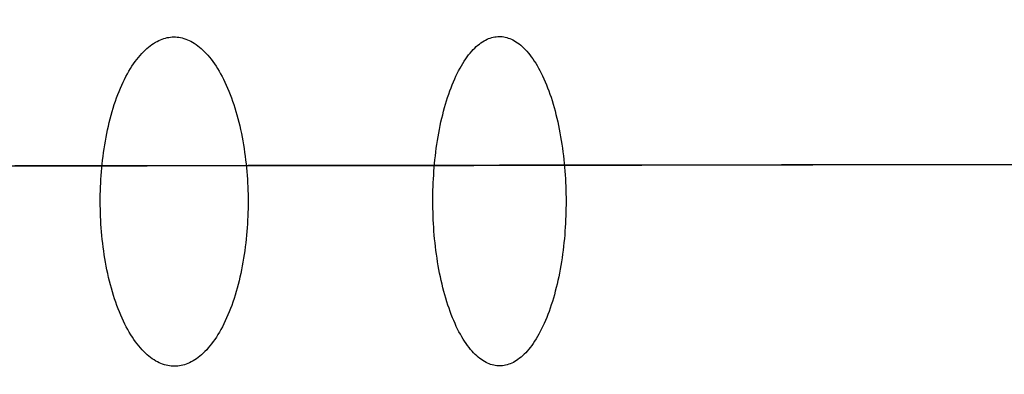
# Model space of a CAD drawing. Header units: millimetres. Extents: x -2852 to 102, y -106 to 97.
# Tile 142 of 256: x -2443 to -2401, y -12 to 3. Entities that reach past the tile are written whole.
import ezdxf

# ---------------------------------------------------------------- set-up
doc = ezdxf.new("R2010")
doc.units = ezdxf.units.MM
doc.header["$MEASUREMENT"] = 0
doc.layers.add('Predefinito', color=5, linetype='Continuous')

msp = doc.modelspace()

# ---------------------------------------------------------------- linework, layer by layer
at = {"layer": 'Predefinito', "extrusion": (-0.001367, 0.999999, 0)}
for points in [[(1899.675, 1028.426), (1950.258, 936.031), (1967.4, 906.576), (1985.127, 877.47), (2004.656, 847.084), (2025.496, 816.669), (2036.395, 801.605), (2047.581, 786.753), (2059.049, 772.174), (2070.848, 757.863), (2082.852, 744.027), (2095.232, 730.528), (2107.74, 717.692), (2114.15, 711.428), (2120.669, 705.279), (2127.105, 699.424), (2133.652, 693.694), (2140.312, 688.097), (2147.091, 682.643), (2153.75, 677.524), (2160.526, 672.56), (2167.421, 667.763), (2174.437, 663.147), (2181.313, 658.884), (2188.305, 654.816), (2195.415, 650.956), (2202.643, 647.32), (2209.738, 644.036), (2216.937, 640.993), (2220.576, 639.566), (2224.24, 638.206), (2227.928, 636.914), (2231.641, 635.692), (2235.831, 634.409), (2240.048, 633.217), (2244.289, 632.118), (2248.553, 631.112), (2252.587, 630.248), (2256.638, 629.466), (2260.704, 628.764), (2264.783, 628.142), (2268.847, 627.604), (2272.92, 627.144), (2277, 626.761), (2281.087, 626.455), (2285.18, 626.225), (2289.276, 626.069), (2293.374, 625.988), (2297.474, 625.98), (2305.647, 626.178), (2313.808, 626.656), (2321.95, 627.406), (2330.063, 628.419), (2338.132, 629.686), (2346.159, 631.199), (2354.138, 632.953), (2362.062, 634.938), (2369.891, 637.139), (2377.656, 639.556), (2385.353, 642.184), (2392.976, 645.017), (2400.435, 648.013), (2407.813, 651.2), (2415.108, 654.575), (2422.316, 658.133), (2429.278, 661.787), (2436.148, 665.612), (2442.922, 669.605), (2449.594, 673.764), (2455.744, 677.809), (2461.797, 681.998), (2467.747, 686.333), (2473.588, 690.813), (2480.985, 696.836), (2488.178, 703.101), (2491.988, 706.596), (2495.734, 710.158), (2499.416, 713.788), (2503.033, 717.481), (2509.946, 724.917), (2516.606, 732.58), (2522.96, 740.381), (2529.076, 748.372), (2534.957, 756.525), (2540.622, 764.832), (2546.118, 773.325), (2551.424, 781.935), (2556.66, 790.821), (2561.74, 799.799), (2571.51, 817.968), (2626.828, 928.194), (2638.541, 949.732), (2651.216, 971.672), (2674.704, 1009.524), (2677.832, 1014.879), (2679.262, 1017.451), (2680.646, 1020.045), (2681.888, 1022.497), (2683.068, 1024.979), (2684.056, 1027.223), (2684.522, 1028.357), (2684.967, 1029.499)], [(1899.675, 1028.426), (1950.258, 936.031), (1967.4, 906.576), (1985.127, 877.47), (2004.656, 847.084), (2025.496, 816.669), (2036.395, 801.605), (2047.581, 786.753), (2059.049, 772.174), (2070.848, 757.863), (2082.852, 744.027), (2095.232, 730.528), (2107.74, 717.692), (2114.15, 711.428), (2120.669, 705.279), (2127.105, 699.424), (2133.652, 693.694), (2140.312, 688.097), (2147.091, 682.643), (2153.75, 677.524), (2160.526, 672.56), (2167.421, 667.763), (2174.437, 663.147), (2181.313, 658.884), (2188.305, 654.816), (2195.415, 650.956), (2202.643, 647.32), (2209.738, 644.036), (2216.937, 640.993), (2220.576, 639.566), (2224.24, 638.206), (2227.928, 636.914), (2231.641, 635.692), (2235.831, 634.409), (2240.048, 633.217), (2244.289, 632.118), (2248.553, 631.112), (2252.587, 630.248), (2256.638, 629.466), (2260.704, 628.764), (2264.783, 628.142), (2268.847, 627.604), (2272.92, 627.144), (2277, 626.761), (2281.087, 626.455), (2285.18, 626.225), (2289.276, 626.069), (2293.374, 625.988), (2297.474, 625.98), (2305.647, 626.178), (2313.808, 626.656), (2321.95, 627.406), (2330.063, 628.419), (2338.132, 629.686), (2346.159, 631.199), (2354.138, 632.953), (2362.062, 634.938), (2369.891, 637.139), (2377.656, 639.556), (2385.353, 642.184), (2392.976, 645.017), (2400.435, 648.013), (2407.813, 651.2), (2415.108, 654.575), (2422.316, 658.133), (2429.278, 661.787), (2436.148, 665.612), (2442.922, 669.605), (2449.594, 673.764), (2455.744, 677.809), (2461.797, 681.998), (2467.747, 686.333), (2473.588, 690.813), (2480.985, 696.836), (2488.178, 703.101), (2491.988, 706.596), (2495.734, 710.158), (2499.416, 713.788), (2503.033, 717.481), (2509.946, 724.917), (2516.606, 732.58), (2522.96, 740.381), (2529.076, 748.372), (2534.957, 756.525), (2540.622, 764.832), (2546.118, 773.325), (2551.424, 781.935), (2556.66, 790.821), (2561.74, 799.799), (2571.51, 817.968), (2626.828, 928.194), (2638.541, 949.732), (2651.216, 971.672), (2674.704, 1009.524), (2677.832, 1014.879), (2679.262, 1017.451), (2680.646, 1020.045), (2681.888, 1022.497), (2683.068, 1024.979), (2684.056, 1027.223), (2684.522, 1028.357), (2684.967, 1029.499)], [(1893.351, 1025.423), (1943.996, 932.904), (1961.196, 903.334), (1978.994, 874.095), (1998.617, 843.546), (2019.574, 812.937), (2030.542, 797.765), (2041.807, 782.796), (2053.363, 768.091), (2065.262, 753.644), (2077.379, 739.663), (2089.888, 726.008), (2102.541, 713.005), (2109.032, 706.653), (2115.637, 700.412), (2122.165, 694.465), (2128.81, 688.638), (2135.576, 682.942), (2142.469, 677.386), (2149.248, 672.164), (2156.152, 667.094), (2163.186, 662.189), (2170.353, 657.462), (2177.385, 653.09), (2184.546, 648.911), (2191.838, 644.939), (2199.261, 641.191), (2206.559, 637.799), (2213.976, 634.65), (2217.729, 633.171), (2221.511, 631.76), (2225.321, 630.418), (2229.159, 629.147), (2233.493, 627.811), (2237.855, 626.569), (2242.242, 625.424), (2246.651, 624.375), (2250.821, 623.475), (2255.007, 622.658), (2259.209, 621.925), (2263.423, 621.276), (2267.619, 620.713), (2271.823, 620.23), (2276.035, 619.828), (2280.251, 619.505), (2284.472, 619.261), (2288.695, 619.094), (2292.918, 619.003), (2297.141, 618.988), (2305.557, 619.179), (2313.955, 619.658), (2322.326, 620.416), (2330.662, 621.445), (2338.948, 622.733), (2347.185, 624.275), (2355.367, 626.062), (2363.489, 628.086), (2371.51, 630.329), (2379.462, 632.793), (2387.341, 635.472), (2395.142, 638.361), (2402.771, 641.415), (2410.318, 644.664), (2417.778, 648.104), (2425.148, 651.731), (2432.267, 655.457), (2439.292, 659.357), (2446.219, 663.43), (2453.044, 667.673), (2459.337, 671.801), (2465.533, 676.078), (2471.626, 680.506), (2477.611, 685.085), (2485.196, 691.244), (2492.573, 697.653), (2496.48, 701.227), (2500.322, 704.871), (2504.098, 708.583), (2507.806, 712.361), (2514.89, 719.962), (2521.71, 727.789), (2528.21, 735.751), (2534.46, 743.898), (2540.461, 752.2), (2546.234, 760.647), (2551.824, 769.271), (2557.214, 778.001), (2562.522, 786.996), (2567.664, 796.07), (2577.527, 814.391), (2632.823, 924.581), (2644.452, 945.982), (2657.018, 967.756), (2680.503, 1005.603), (2683.726, 1011.103), (2686.673, 1016.486), (2687.995, 1019.076), (2689.269, 1021.731), (2690.354, 1024.169), (2690.875, 1025.417), (2691.378, 1026.687)], [(1893.351, 1025.423), (1943.996, 932.904), (1961.196, 903.334), (1978.994, 874.095), (1998.617, 843.546), (2019.574, 812.937), (2030.542, 797.765), (2041.807, 782.796), (2053.363, 768.091), (2065.262, 753.644), (2077.379, 739.663), (2089.888, 726.008), (2102.541, 713.005), (2109.032, 706.653), (2115.637, 700.412), (2122.165, 694.465), (2128.81, 688.638), (2135.576, 682.942), (2142.469, 677.386), (2149.248, 672.164), (2156.152, 667.094), (2163.186, 662.189), (2170.353, 657.462), (2177.385, 653.09), (2184.546, 648.911), (2191.838, 644.939), (2199.261, 641.191), (2206.559, 637.799), (2213.976, 634.65), (2217.729, 633.171), (2221.511, 631.76), (2225.321, 630.418), (2229.159, 629.147), (2233.493, 627.811), (2237.855, 626.569), (2242.242, 625.424), (2246.651, 624.375), (2250.821, 623.475), (2255.007, 622.658), (2259.209, 621.925), (2263.423, 621.276), (2267.619, 620.713), (2271.823, 620.23), (2276.035, 619.828), (2280.251, 619.505), (2284.472, 619.261), (2288.695, 619.094), (2292.918, 619.003), (2297.141, 618.988), (2305.557, 619.179), (2313.955, 619.658), (2322.326, 620.416), (2330.662, 621.445), (2338.948, 622.733), (2347.185, 624.275), (2355.367, 626.062), (2363.489, 628.086), (2371.51, 630.329), (2379.462, 632.793), (2387.341, 635.472), (2395.142, 638.361), (2402.771, 641.415), (2410.318, 644.664), (2417.778, 648.104), (2425.148, 651.731), (2432.267, 655.457), (2439.292, 659.357), (2446.219, 663.43), (2453.044, 667.673), (2459.337, 671.801), (2465.533, 676.078), (2471.626, 680.506), (2477.611, 685.085), (2485.196, 691.244), (2492.573, 697.653), (2496.48, 701.227), (2500.322, 704.871), (2504.098, 708.583), (2507.806, 712.361), (2514.89, 719.962), (2521.71, 727.789), (2528.21, 735.751), (2534.46, 743.898), (2540.461, 752.2), (2546.234, 760.647), (2551.824, 769.271), (2557.214, 778.001), (2562.522, 786.996), (2567.664, 796.07), (2577.527, 814.391), (2632.823, 924.581), (2644.452, 945.982), (2657.018, 967.756), (2680.503, 1005.603), (2683.726, 1011.103), (2686.673, 1016.486), (2687.995, 1019.076), (2689.269, 1021.731), (2690.354, 1024.169), (2690.875, 1025.417), (2691.378, 1026.687)], [(2685.094, 1029.656), (2684.653, 1028.514), (2684.179, 1027.354), (2683.136, 1024.978), (2681.976, 1022.534), (2680.708, 1020.029), (2679.342, 1017.466), (2677.888, 1014.851), (2674.755, 1009.486), (2647.236, 964.812), (2634.885, 943.007), (2623.438, 921.608), (2573.472, 821.606), (2563.678, 803.183), (2553.533, 785.345), (2548.272, 776.653), (2542.857, 768.118), (2537.263, 759.741), (2531.47, 751.527), (2525.454, 743.478), (2519.193, 735.598), (2512.666, 727.889), (2505.848, 720.356), (2498.718, 713.001), (2495.03, 709.391), (2491.254, 705.827), (2487.39, 702.309), (2483.433, 698.838), (2479.382, 695.414), (2475.233, 692.037), (2469.344, 687.456), (2463.27, 682.973), (2457.021, 678.599), (2450.604, 674.339), (2444.025, 670.203), (2437.294, 666.199), (2430.418, 662.334), (2423.403, 658.618), (2416.259, 655.058), (2408.992, 651.662), (2401.61, 648.438), (2394.122, 645.395), (2386.533, 642.541), (2378.853, 639.883), (2371.089, 637.431), (2363.249, 635.192), (2355.339, 633.174), (2347.369, 631.385), (2339.345, 629.834), (2331.275, 628.529), (2323.167, 627.478), (2315.028, 626.688), (2306.867, 626.169), (2298.69, 625.929), (2294.598, 625.915), (2290.506, 625.974), (2286.413, 626.107), (2282.321, 626.315), (2278.232, 626.598), (2274.145, 626.958), (2270.062, 627.395), (2265.984, 627.912), (2261.911, 628.508), (2257.846, 629.185), (2253.788, 629.943), (2249.738, 630.785), (2245.698, 631.71), (2241.669, 632.721), (2237.651, 633.817), (2233.646, 635), (2229.972, 636.166), (2226.309, 637.405), (2222.658, 638.717), (2219.018, 640.1), (2215.391, 641.554), (2211.775, 643.077), (2204.58, 646.326), (2197.435, 649.84), (2190.34, 653.611), (2183.297, 657.63), (2176.306, 661.888), (2169.369, 666.379), (2162.486, 671.093), (2155.659, 676.022), (2148.889, 681.158), (2142.175, 686.492), (2135.521, 692.017), (2128.926, 697.724), (2122.392, 703.605), (2115.919, 709.651), (2109.508, 715.854), (2096.88, 728.7), (2084.513, 742.076), (2072.418, 755.915), (2060.6, 770.152), (2049.07, 784.721), (2037.834, 799.554), (2026.9, 814.587), (2005.974, 844.986), (1986.355, 875.387), (1968.108, 905.263), (1951.298, 934.083), (1899.711, 1028.227)], [(2685.094, 1029.656), (2684.653, 1028.514), (2684.179, 1027.354), (2683.136, 1024.978), (2681.976, 1022.534), (2680.708, 1020.029), (2679.342, 1017.466), (2677.888, 1014.851), (2674.755, 1009.486), (2647.236, 964.812), (2634.885, 943.007), (2623.438, 921.608), (2573.472, 821.606), (2563.678, 803.183), (2553.533, 785.345), (2548.272, 776.653), (2542.857, 768.118), (2537.263, 759.741), (2531.47, 751.527), (2525.454, 743.478), (2519.193, 735.598), (2512.666, 727.889), (2505.848, 720.356), (2498.718, 713.001), (2495.03, 709.391), (2491.254, 705.827), (2487.39, 702.309), (2483.433, 698.838), (2479.382, 695.414), (2475.233, 692.037), (2469.344, 687.456), (2463.27, 682.973), (2457.021, 678.599), (2450.604, 674.339), (2444.025, 670.203), (2437.294, 666.199), (2430.418, 662.334), (2423.403, 658.618), (2416.259, 655.058), (2408.992, 651.662), (2401.61, 648.438), (2394.122, 645.395), (2386.533, 642.541), (2378.853, 639.883), (2371.089, 637.431), (2363.249, 635.192), (2355.339, 633.174), (2347.369, 631.385), (2339.345, 629.834), (2331.275, 628.529), (2323.167, 627.478), (2315.028, 626.688), (2306.867, 626.169), (2298.69, 625.929), (2294.598, 625.915), (2290.506, 625.974), (2286.413, 626.107), (2282.321, 626.315), (2278.232, 626.598), (2274.145, 626.958), (2270.062, 627.395), (2265.984, 627.912), (2261.911, 628.508), (2257.846, 629.185), (2253.788, 629.943), (2249.738, 630.785), (2245.698, 631.71), (2241.669, 632.721), (2237.651, 633.817), (2233.646, 635), (2229.972, 636.166), (2226.309, 637.405), (2222.658, 638.717), (2219.018, 640.1), (2215.391, 641.554), (2211.775, 643.077), (2204.58, 646.326), (2197.435, 649.84), (2190.34, 653.611), (2183.297, 657.63), (2176.306, 661.888), (2169.369, 666.379), (2162.486, 671.093), (2155.659, 676.022), (2148.889, 681.158), (2142.175, 686.492), (2135.521, 692.017), (2128.926, 697.724), (2122.392, 703.605), (2115.919, 709.651), (2109.508, 715.854), (2096.88, 728.7), (2084.513, 742.076), (2072.418, 755.915), (2060.6, 770.152), (2049.07, 784.721), (2037.834, 799.554), (2026.9, 814.587), (2005.974, 844.986), (1986.355, 875.387), (1968.108, 905.263), (1951.298, 934.083), (1899.711, 1028.227)], [(1905.998, 1031.428), (1956.521, 939.158), (1973.605, 909.817), (1991.259, 880.845), (2010.696, 850.623), (2031.419, 820.401), (2042.247, 805.445), (2053.356, 790.71), (2064.735, 776.257), (2076.434, 762.081), (2088.326, 748.391), (2100.577, 735.049), (2112.94, 722.379), (2119.268, 716.204), (2125.7, 710.146), (2132.045, 704.384), (2138.494, 698.749), (2145.048, 693.251), (2151.712, 687.9), (2158.253, 682.884), (2164.9, 678.025), (2171.656, 673.337), (2178.522, 668.832), (2185.241, 664.679), (2192.064, 660.721), (2198.993, 656.973), (2206.025, 653.449), (2212.916, 650.273), (2219.899, 647.335), (2223.423, 645.961), (2226.969, 644.652), (2230.536, 643.41), (2234.124, 642.237), (2238.17, 641.007), (2242.241, 639.865), (2246.337, 638.812), (2250.455, 637.848), (2254.353, 637.022), (2258.268, 636.273), (2262.199, 635.602), (2266.144, 635.009), (2270.075, 634.496), (2274.016, 634.058), (2277.966, 633.694), (2281.924, 633.405), (2285.888, 633.189), (2289.857, 633.045), (2293.83, 632.973), (2297.806, 632.972), (2305.737, 633.178), (2313.662, 633.655), (2321.574, 634.396), (2329.464, 635.393), (2337.317, 636.638), (2345.134, 638.124), (2352.908, 639.844), (2360.634, 641.791), (2368.271, 643.949), (2375.85, 646.319), (2383.365, 648.896), (2390.811, 651.674), (2398.098, 654.612), (2405.308, 657.737), (2412.438, 661.046), (2419.484, 664.534), (2426.289, 668.117), (2433.005, 671.866), (2439.624, 675.779), (2446.144, 679.855), (2452.151, 683.816), (2458.061, 687.918), (2463.868, 692.16), (2469.565, 696.541), (2476.774, 702.428), (2483.783, 708.55), (2487.496, 711.964), (2491.146, 715.445), (2494.735, 718.992), (2498.261, 722.602), (2505.002, 729.873), (2511.502, 737.37), (2517.71, 745.011), (2523.692, 752.846), (2529.453, 760.85), (2535.011, 769.017), (2540.411, 777.379), (2545.634, 785.869), (2550.797, 794.646), (2555.815, 803.528), (2565.493, 821.545), (2620.832, 931.806), (2632.631, 953.483), (2645.413, 975.588), (2668.906, 1013.445), (2671.937, 1018.654), (2673.307, 1021.13), (2674.619, 1023.605), (2675.781, 1025.918), (2676.867, 1028.226), (2677.757, 1030.277), (2678.17, 1031.297), (2678.557, 1032.31)], [(1905.998, 1031.428), (1956.521, 939.158), (1973.605, 909.817), (1991.259, 880.845), (2010.696, 850.623), (2031.419, 820.401), (2042.247, 805.445), (2053.356, 790.71), (2064.735, 776.257), (2076.434, 762.081), (2088.326, 748.391), (2100.577, 735.049), (2112.94, 722.379), (2119.268, 716.204), (2125.7, 710.146), (2132.045, 704.384), (2138.494, 698.749), (2145.048, 693.251), (2151.712, 687.9), (2158.253, 682.884), (2164.9, 678.025), (2171.656, 673.337), (2178.522, 668.832), (2185.241, 664.679), (2192.064, 660.721), (2198.993, 656.973), (2206.025, 653.449), (2212.916, 650.273), (2219.899, 647.335), (2223.423, 645.961), (2226.969, 644.652), (2230.536, 643.41), (2234.124, 642.237), (2238.17, 641.007), (2242.241, 639.865), (2246.337, 638.812), (2250.455, 637.848), (2254.353, 637.022), (2258.268, 636.273), (2262.199, 635.602), (2266.144, 635.009), (2270.075, 634.496), (2274.016, 634.058), (2277.966, 633.694), (2281.924, 633.405), (2285.888, 633.189), (2289.857, 633.045), (2293.83, 632.973), (2297.806, 632.972), (2305.737, 633.178), (2313.662, 633.655), (2321.574, 634.396), (2329.464, 635.393), (2337.317, 636.638), (2345.134, 638.124), (2352.908, 639.844), (2360.634, 641.791), (2368.271, 643.949), (2375.85, 646.319), (2383.365, 648.896), (2390.811, 651.674), (2398.098, 654.612), (2405.308, 657.737), (2412.438, 661.046), (2419.484, 664.534), (2426.289, 668.117), (2433.005, 671.866), (2439.624, 675.779), (2446.144, 679.855), (2452.151, 683.816), (2458.061, 687.918), (2463.868, 692.16), (2469.565, 696.541), (2476.774, 702.428), (2483.783, 708.55), (2487.496, 711.964), (2491.146, 715.445), (2494.735, 718.992), (2498.261, 722.602), (2505.002, 729.873), (2511.502, 737.37), (2517.71, 745.011), (2523.692, 752.846), (2529.453, 760.85), (2535.011, 769.017), (2540.411, 777.379), (2545.634, 785.869), (2550.797, 794.646), (2555.815, 803.528), (2565.493, 821.545), (2620.832, 931.806), (2632.631, 953.483), (2645.413, 975.588), (2668.906, 1013.445), (2671.937, 1018.654), (2673.307, 1021.13), (2674.619, 1023.605), (2675.781, 1025.918), (2676.867, 1028.226), (2677.757, 1030.277), (2678.17, 1031.297), (2678.557, 1032.31)], [(1899.675, 1028.426), (1950.258, 936.031), (1967.4, 906.576), (1985.127, 877.47), (2004.656, 847.084), (2025.496, 816.669), (2036.395, 801.605), (2047.581, 786.753), (2059.049, 772.174), (2070.848, 757.863), (2082.852, 744.027), (2095.232, 730.528), (2107.74, 717.692), (2114.15, 711.428), (2120.669, 705.279), (2127.105, 699.424), (2133.652, 693.694), (2140.312, 688.097), (2147.091, 682.643), (2153.75, 677.524), (2160.526, 672.56), (2167.421, 667.763), (2174.437, 663.147), (2181.313, 658.884), (2188.305, 654.816), (2195.415, 650.956), (2202.643, 647.32), (2209.738, 644.036), (2216.937, 640.993), (2220.576, 639.566), (2224.24, 638.206), (2227.928, 636.914), (2231.641, 635.692), (2235.831, 634.409), (2240.048, 633.217), (2244.289, 632.118), (2248.553, 631.112), (2252.587, 630.248), (2256.638, 629.466), (2260.704, 628.764), (2264.783, 628.142), (2268.847, 627.604), (2272.92, 627.144), (2277, 626.761), (2281.087, 626.455), (2285.18, 626.225), (2289.276, 626.069), (2293.374, 625.988), (2297.474, 625.98), (2305.647, 626.178), (2313.808, 626.656), (2321.95, 627.406), (2330.063, 628.419), (2338.132, 629.686), (2346.159, 631.199), (2354.138, 632.953), (2362.062, 634.938), (2369.891, 637.139), (2377.656, 639.556), (2385.353, 642.184), (2392.976, 645.017), (2400.435, 648.013), (2407.813, 651.2), (2415.108, 654.575), (2422.316, 658.133), (2429.278, 661.787), (2436.148, 665.612), (2442.922, 669.605), (2449.594, 673.764), (2455.744, 677.809), (2461.797, 681.998), (2467.747, 686.333), (2473.588, 690.813), (2480.985, 696.836), (2488.178, 703.101), (2491.988, 706.596), (2495.734, 710.158), (2499.416, 713.788), (2503.033, 717.481), (2509.946, 724.917), (2516.606, 732.58), (2522.96, 740.381), (2529.076, 748.372), (2534.957, 756.525), (2540.622, 764.832), (2546.118, 773.325), (2551.424, 781.935), (2556.66, 790.821), (2561.74, 799.799), (2571.51, 817.968), (2626.828, 928.194), (2638.541, 949.732), (2651.216, 971.672), (2674.704, 1009.524), (2677.832, 1014.879), (2679.262, 1017.451), (2680.646, 1020.045), (2681.888, 1022.497), (2683.068, 1024.979), (2684.056, 1027.223), (2684.522, 1028.357), (2684.967, 1029.499)], [(1899.675, 1028.426), (1950.258, 936.031), (1967.4, 906.576), (1985.127, 877.47), (2004.656, 847.084), (2025.496, 816.669), (2036.395, 801.605), (2047.581, 786.753), (2059.049, 772.174), (2070.848, 757.863), (2082.852, 744.027), (2095.232, 730.528), (2107.74, 717.692), (2114.15, 711.428), (2120.669, 705.279), (2127.105, 699.424), (2133.652, 693.694), (2140.312, 688.097), (2147.091, 682.643), (2153.75, 677.524), (2160.526, 672.56), (2167.421, 667.763), (2174.437, 663.147), (2181.313, 658.884), (2188.305, 654.816), (2195.415, 650.956), (2202.643, 647.32), (2209.738, 644.036), (2216.937, 640.993), (2220.576, 639.566), (2224.24, 638.206), (2227.928, 636.914), (2231.641, 635.692), (2235.831, 634.409), (2240.048, 633.217), (2244.289, 632.118), (2248.553, 631.112), (2252.587, 630.248), (2256.638, 629.466), (2260.704, 628.764), (2264.783, 628.142), (2268.847, 627.604), (2272.92, 627.144), (2277, 626.761), (2281.087, 626.455), (2285.18, 626.225), (2289.276, 626.069), (2293.374, 625.988), (2297.474, 625.98), (2305.647, 626.178), (2313.808, 626.656), (2321.95, 627.406), (2330.063, 628.419), (2338.132, 629.686), (2346.159, 631.199), (2354.138, 632.953), (2362.062, 634.938), (2369.891, 637.139), (2377.656, 639.556), (2385.353, 642.184), (2392.976, 645.017), (2400.435, 648.013), (2407.813, 651.2), (2415.108, 654.575), (2422.316, 658.133), (2429.278, 661.787), (2436.148, 665.612), (2442.922, 669.605), (2449.594, 673.764), (2455.744, 677.809), (2461.797, 681.998), (2467.747, 686.333), (2473.588, 690.813), (2480.985, 696.836), (2488.178, 703.101), (2491.988, 706.596), (2495.734, 710.158), (2499.416, 713.788), (2503.033, 717.481), (2509.946, 724.917), (2516.606, 732.58), (2522.96, 740.381), (2529.076, 748.372), (2534.957, 756.525), (2540.622, 764.832), (2546.118, 773.325), (2551.424, 781.935), (2556.66, 790.821), (2561.74, 799.799), (2571.51, 817.968), (2626.828, 928.194), (2638.541, 949.732), (2651.216, 971.672), (2674.704, 1009.524), (2677.832, 1014.879), (2679.262, 1017.451), (2680.646, 1020.045), (2681.888, 1022.497), (2683.068, 1024.979), (2684.056, 1027.223), (2684.522, 1028.357), (2684.967, 1029.499)]]:
    msp.add_lwpolyline(points, dxfattribs=at)
at = {"layer": 'Predefinito'}
for points in [[(-2439.288, -4.859, 659.357), (-2439.287, -4.703, 659.359), (-2439.285, -4.547, 659.364), (-2439.281, -4.389, 659.372), (-2439.276, -4.23, 659.383), (-2439.269, -4.07, 659.397), (-2439.26, -3.909, 659.415), (-2439.249, -3.747, 659.437), (-2439.237, -3.585, 659.462), (-2439.223, -3.422, 659.491), (-2439.207, -3.259, 659.523), (-2439.189, -3.096, 659.559), (-2439.169, -2.933, 659.599), (-2439.147, -2.769, 659.642), (-2439.123, -2.606, 659.69), (-2439.098, -2.444, 659.741), (-2439.07, -2.282, 659.797), (-2439.041, -2.121, 659.856), (-2439.009, -1.96, 659.919), (-2438.976, -1.801, 659.985), (-2438.941, -1.643, 660.056), (-2438.904, -1.487, 660.131), (-2438.864, -1.332, 660.209), (-2438.823, -1.179, 660.291), (-2438.78, -1.028, 660.377), (-2438.736, -0.879, 660.466), (-2438.689, -0.732, 660.559), (-2438.641, -0.588, 660.656), (-2438.591, -0.446, 660.756), (-2438.539, -0.307, 660.86), (-2438.485, -0.171, 660.966), (-2438.43, -0.038, 661.076), (-2438.374, 0.092, 661.189), (-2438.315, 0.219, 661.305), (-2438.256, 0.342, 661.424), (-2438.195, 0.461, 661.546), (-2438.133, 0.577, 661.67), (-2438.069, 0.689, 661.796), (-2438.005, 0.798, 661.925), (-2437.939, 0.902, 662.056), (-2437.872, 1.002, 662.189), (-2437.804, 1.098, 662.324), (-2437.736, 1.19, 662.461), (-2437.666, 1.278, 662.599), (-2437.596, 1.361, 662.739), (-2437.525, 1.441, 662.88), (-2437.454, 1.516, 663.022), (-2437.382, 1.586, 663.166), (-2437.31, 1.652, 663.31), (-2437.237, 1.714, 663.454), (-2437.164, 1.772, 663.599), (-2437.091, 1.825, 663.745), (-2437.018, 1.874, 663.891), (-2436.945, 1.919, 664.037), (-2436.872, 1.959, 664.183), (-2436.798, 1.996, 664.328), (-2436.725, 2.028, 664.474), (-2436.653, 2.056, 664.619), (-2436.58, 2.08, 664.763), (-2436.508, 2.1, 664.907), (-2436.436, 2.117, 665.05), (-2436.365, 2.129, 665.192), (-2436.294, 2.138, 665.333), (-2436.223, 2.144, 665.473), (-2436.154, 2.145, 665.612), (-2436.084, 2.144, 665.751), (-2436.013, 2.139, 665.891), (-2435.942, 2.13, 666.032), (-2435.871, 2.118, 666.174), (-2435.799, 2.101, 666.317), (-2435.727, 2.081, 666.461), (-2435.654, 2.057, 666.605), (-2435.581, 2.029, 666.75), (-2435.508, 1.997, 666.895), (-2435.435, 1.961, 667.041), (-2435.362, 1.921, 667.187), (-2435.288, 1.876, 667.333), (-2435.215, 1.828, 667.479), (-2435.142, 1.775, 667.624), (-2435.069, 1.717, 667.769), (-2434.996, 1.656, 667.914), (-2434.923, 1.59, 668.058), (-2434.851, 1.519, 668.201), (-2434.78, 1.444, 668.343), (-2434.709, 1.365, 668.484), (-2434.638, 1.282, 668.624), (-2434.569, 1.195, 668.763), (-2434.5, 1.103, 668.899), (-2434.432, 1.007, 669.034), (-2434.365, 0.907, 669.167), (-2434.299, 0.803, 669.299), (-2434.234, 0.695, 669.427), (-2434.17, 0.583, 669.554), (-2434.107, 0.467, 669.678), (-2434.046, 0.348, 669.8), (-2433.986, 0.225, 669.918), (-2433.928, 0.098, 670.034), (-2433.871, -0.031, 670.147), (-2433.815, -0.164, 670.257), (-2433.762, -0.3, 670.364), (-2433.709, -0.439, 670.467), (-2433.659, -0.581, 670.568), (-2433.61, -0.725, 670.664), (-2433.563, -0.872, 670.757), (-2433.518, -1.02, 670.847), (-2433.475, -1.172, 670.933), (-2433.433, -1.324, 671.015), (-2433.394, -1.479, 671.093), (-2433.356, -1.636, 671.168), (-2433.32, -1.793, 671.238), (-2433.286, -1.953, 671.305), (-2433.255, -2.113, 671.368), (-2433.225, -2.274, 671.427), (-2433.197, -2.436, 671.482), (-2433.171, -2.598, 671.534), (-2433.147, -2.761, 671.581), (-2433.124, -2.924, 671.625), (-2433.104, -3.088, 671.665), (-2433.086, -3.251, 671.701), (-2433.069, -3.414, 671.733), (-2433.055, -3.577, 671.762), (-2433.042, -3.739, 671.787), (-2433.031, -3.9, 671.808), (-2433.021, -4.061, 671.826), (-2433.014, -4.221, 671.841), (-2433.008, -4.38, 671.852), (-2433.004, -4.538, 671.86), (-2433.001, -4.695, 671.865), (-2433, -4.85, 671.866), (-2433.001, -5.006, 671.865), (-2433.003, -5.162, 671.86), (-2433.007, -5.32, 671.852), (-2433.012, -5.479, 671.841), (-2433.019, -5.639, 671.826), (-2433.028, -5.8, 671.808), (-2433.039, -5.962, 671.787), (-2433.051, -6.124, 671.762), (-2433.065, -6.287, 671.733), (-2433.081, -6.45, 671.701), (-2433.099, -6.613, 671.665), (-2433.119, -6.776, 671.625), (-2433.141, -6.94, 671.581), (-2433.164, -7.103, 671.534), (-2433.19, -7.265, 671.482), (-2433.218, -7.427, 671.427), (-2433.247, -7.588, 671.368), (-2433.278, -7.749, 671.305), (-2433.312, -7.908, 671.238), (-2433.347, -8.066, 671.168), (-2433.384, -8.222, 671.093), (-2433.424, -8.377, 671.015), (-2433.465, -8.53, 670.933), (-2433.508, -8.681, 670.847), (-2433.552, -8.83, 670.757), (-2433.599, -8.977, 670.664), (-2433.647, -9.122, 670.568), (-2433.697, -9.263, 670.467), (-2433.749, -9.402, 670.364), (-2433.803, -9.538, 670.257), (-2433.858, -9.671, 670.147), (-2433.914, -9.801, 670.034), (-2433.972, -9.928, 669.918), (-2434.032, -10.051, 669.8), (-2434.093, -10.17, 669.678), (-2434.155, -10.286, 669.554), (-2434.219, -10.398, 669.427), (-2434.283, -10.507, 669.299), (-2434.349, -10.611, 669.167), (-2434.416, -10.711, 669.034), (-2434.483, -10.807, 668.899), (-2434.552, -10.899, 668.763), (-2434.621, -10.987, 668.624), (-2434.692, -11.071, 668.484), (-2434.762, -11.15, 668.343), (-2434.834, -11.225, 668.201), (-2434.906, -11.295, 668.058), (-2434.978, -11.361, 667.914), (-2435.051, -11.423, 667.769), (-2435.123, -11.481, 667.624), (-2435.197, -11.534, 667.479), (-2435.27, -11.583, 667.333), (-2435.343, -11.628, 667.187), (-2435.416, -11.668, 667.041), (-2435.489, -11.705, 666.895), (-2435.563, -11.737, 666.75), (-2435.635, -11.765, 666.605), (-2435.708, -11.789, 666.461), (-2435.78, -11.809, 666.317), (-2435.852, -11.826, 666.174), (-2435.923, -11.838, 666.032), (-2435.994, -11.847, 665.891), (-2436.065, -11.853, 665.751), (-2436.134, -11.855, 665.612), (-2436.204, -11.853, 665.473), (-2436.275, -11.848, 665.333), (-2436.345, -11.839, 665.192), (-2436.417, -11.827, 665.05), (-2436.489, -11.81, 664.907), (-2436.561, -11.79, 664.763), (-2436.634, -11.766, 664.619), (-2436.707, -11.738, 664.474), (-2436.78, -11.706, 664.328), (-2436.853, -11.67, 664.183), (-2436.926, -11.63, 664.037), (-2437, -11.585, 663.891), (-2437.073, -11.537, 663.745), (-2437.146, -11.484, 663.599), (-2437.219, -11.426, 663.454), (-2437.292, -11.365, 663.31), (-2437.365, -11.299, 663.166), (-2437.437, -11.228, 663.022), (-2437.508, -11.154, 662.88), (-2437.579, -11.074, 662.739), (-2437.65, -10.991, 662.599), (-2437.719, -10.904, 662.461), (-2437.788, -10.812, 662.324), (-2437.856, -10.716, 662.189), (-2437.923, -10.616, 662.056), (-2437.989, -10.512, 661.925), (-2438.054, -10.404, 661.796), (-2438.118, -10.292, 661.67), (-2438.18, -10.176, 661.546), (-2438.242, -10.057, 661.424), (-2438.302, -9.934, 661.305), (-2438.36, -9.807, 661.189), (-2438.417, -9.678, 661.076), (-2438.472, -9.545, 660.966), (-2438.526, -9.409, 660.86), (-2438.578, -9.27, 660.756), (-2438.629, -9.128, 660.656), (-2438.678, -8.984, 660.559), (-2438.725, -8.838, 660.466), (-2438.77, -8.689, 660.377), (-2438.813, -8.538, 660.291), (-2438.855, -8.385, 660.209), (-2438.894, -8.23, 660.131), (-2438.932, -8.073, 660.056), (-2438.968, -7.916, 659.985), (-2439.002, -7.756, 659.919), (-2439.033, -7.596, 659.856), (-2439.063, -7.435, 659.797), (-2439.091, -7.273, 659.741), (-2439.117, -7.111, 659.69), (-2439.141, -6.948, 659.642), (-2439.164, -6.785, 659.599), (-2439.184, -6.621, 659.559), (-2439.202, -6.458, 659.523), (-2439.219, -6.295, 659.491), (-2439.233, -6.132, 659.462), (-2439.246, -5.97, 659.437), (-2439.257, -5.809, 659.415), (-2439.266, -5.648, 659.397), (-2439.274, -5.488, 659.383), (-2439.28, -5.329, 659.372), (-2439.284, -5.171, 659.364), (-2439.287, -5.014, 659.359), (-2439.288, -4.859, 659.357)], [(-2439.288, -4.859, 659.357), (-2439.287, -4.703, 659.359), (-2439.285, -4.547, 659.364), (-2439.281, -4.389, 659.372), (-2439.276, -4.23, 659.383), (-2439.269, -4.07, 659.397), (-2439.26, -3.909, 659.415), (-2439.249, -3.747, 659.437), (-2439.237, -3.585, 659.462), (-2439.223, -3.422, 659.491), (-2439.207, -3.259, 659.523), (-2439.189, -3.096, 659.559), (-2439.169, -2.933, 659.599), (-2439.147, -2.769, 659.642), (-2439.123, -2.606, 659.69), (-2439.098, -2.444, 659.741), (-2439.07, -2.282, 659.797), (-2439.041, -2.121, 659.856), (-2439.009, -1.96, 659.919), (-2438.976, -1.801, 659.985), (-2438.941, -1.643, 660.056), (-2438.904, -1.487, 660.131), (-2438.864, -1.332, 660.209), (-2438.823, -1.179, 660.291), (-2438.78, -1.028, 660.377), (-2438.736, -0.879, 660.466), (-2438.689, -0.732, 660.559), (-2438.641, -0.588, 660.656), (-2438.591, -0.446, 660.756), (-2438.539, -0.307, 660.86), (-2438.485, -0.171, 660.966), (-2438.43, -0.038, 661.076), (-2438.374, 0.092, 661.189), (-2438.315, 0.219, 661.305), (-2438.256, 0.342, 661.424), (-2438.195, 0.461, 661.546), (-2438.133, 0.577, 661.67), (-2438.069, 0.689, 661.796), (-2438.005, 0.798, 661.925), (-2437.939, 0.902, 662.056), (-2437.872, 1.002, 662.189), (-2437.804, 1.098, 662.324), (-2437.736, 1.19, 662.461), (-2437.666, 1.278, 662.599), (-2437.596, 1.361, 662.739), (-2437.525, 1.441, 662.88), (-2437.454, 1.516, 663.022), (-2437.382, 1.586, 663.166), (-2437.31, 1.652, 663.31), (-2437.237, 1.714, 663.454), (-2437.164, 1.772, 663.599), (-2437.091, 1.825, 663.745), (-2437.018, 1.874, 663.891), (-2436.945, 1.919, 664.037), (-2436.872, 1.959, 664.183), (-2436.798, 1.996, 664.328), (-2436.725, 2.028, 664.474), (-2436.653, 2.056, 664.619), (-2436.58, 2.08, 664.763), (-2436.508, 2.1, 664.907), (-2436.436, 2.117, 665.05), (-2436.365, 2.129, 665.192), (-2436.294, 2.138, 665.333), (-2436.223, 2.144, 665.473), (-2436.154, 2.145, 665.612), (-2436.084, 2.144, 665.751), (-2436.013, 2.139, 665.891), (-2435.942, 2.13, 666.032), (-2435.871, 2.118, 666.174), (-2435.799, 2.101, 666.317), (-2435.727, 2.081, 666.461), (-2435.654, 2.057, 666.605), (-2435.581, 2.029, 666.75), (-2435.508, 1.997, 666.895), (-2435.435, 1.961, 667.041), (-2435.362, 1.921, 667.187), (-2435.288, 1.876, 667.333), (-2435.215, 1.828, 667.479), (-2435.142, 1.775, 667.624), (-2435.069, 1.717, 667.769), (-2434.996, 1.656, 667.914), (-2434.923, 1.59, 668.058), (-2434.851, 1.519, 668.201), (-2434.78, 1.444, 668.343), (-2434.709, 1.365, 668.484), (-2434.638, 1.282, 668.624), (-2434.569, 1.195, 668.763), (-2434.5, 1.103, 668.899), (-2434.432, 1.007, 669.034), (-2434.365, 0.907, 669.167), (-2434.299, 0.803, 669.299), (-2434.234, 0.695, 669.427), (-2434.17, 0.583, 669.554), (-2434.107, 0.467, 669.678), (-2434.046, 0.348, 669.8), (-2433.986, 0.225, 669.918), (-2433.928, 0.098, 670.034), (-2433.871, -0.031, 670.147), (-2433.815, -0.164, 670.257), (-2433.762, -0.3, 670.364), (-2433.709, -0.439, 670.467), (-2433.659, -0.581, 670.568), (-2433.61, -0.725, 670.664), (-2433.563, -0.872, 670.757), (-2433.518, -1.02, 670.847), (-2433.475, -1.172, 670.933), (-2433.433, -1.324, 671.015), (-2433.394, -1.479, 671.093), (-2433.356, -1.636, 671.168), (-2433.32, -1.793, 671.238), (-2433.286, -1.953, 671.305), (-2433.255, -2.113, 671.368), (-2433.225, -2.274, 671.427), (-2433.197, -2.436, 671.482), (-2433.171, -2.598, 671.534), (-2433.147, -2.761, 671.581), (-2433.124, -2.924, 671.625), (-2433.104, -3.088, 671.665), (-2433.086, -3.251, 671.701), (-2433.069, -3.414, 671.733), (-2433.055, -3.577, 671.762), (-2433.042, -3.739, 671.787), (-2433.031, -3.9, 671.808), (-2433.021, -4.061, 671.826), (-2433.014, -4.221, 671.841), (-2433.008, -4.38, 671.852), (-2433.004, -4.538, 671.86), (-2433.001, -4.695, 671.865), (-2433, -4.85, 671.866), (-2433.001, -5.006, 671.865), (-2433.003, -5.162, 671.86), (-2433.007, -5.32, 671.852), (-2433.012, -5.479, 671.841), (-2433.019, -5.639, 671.826), (-2433.028, -5.8, 671.808), (-2433.039, -5.962, 671.787), (-2433.051, -6.124, 671.762), (-2433.065, -6.287, 671.733), (-2433.081, -6.45, 671.701), (-2433.099, -6.613, 671.665), (-2433.119, -6.776, 671.625), (-2433.141, -6.94, 671.581), (-2433.164, -7.103, 671.534), (-2433.19, -7.265, 671.482), (-2433.218, -7.427, 671.427), (-2433.247, -7.588, 671.368), (-2433.278, -7.749, 671.305), (-2433.312, -7.908, 671.238), (-2433.347, -8.066, 671.168), (-2433.384, -8.222, 671.093), (-2433.424, -8.377, 671.015), (-2433.465, -8.53, 670.933), (-2433.508, -8.681, 670.847), (-2433.552, -8.83, 670.757), (-2433.599, -8.977, 670.664), (-2433.647, -9.122, 670.568), (-2433.697, -9.263, 670.467), (-2433.749, -9.402, 670.364), (-2433.803, -9.538, 670.257), (-2433.858, -9.671, 670.147), (-2433.914, -9.801, 670.034), (-2433.972, -9.928, 669.918), (-2434.032, -10.051, 669.8), (-2434.093, -10.17, 669.678), (-2434.155, -10.286, 669.554), (-2434.219, -10.398, 669.427), (-2434.283, -10.507, 669.299), (-2434.349, -10.611, 669.167), (-2434.416, -10.711, 669.034), (-2434.483, -10.807, 668.899), (-2434.552, -10.899, 668.763), (-2434.621, -10.987, 668.624), (-2434.692, -11.071, 668.484), (-2434.762, -11.15, 668.343), (-2434.834, -11.225, 668.201), (-2434.906, -11.295, 668.058), (-2434.978, -11.361, 667.914), (-2435.051, -11.423, 667.769), (-2435.123, -11.481, 667.624), (-2435.197, -11.534, 667.479), (-2435.27, -11.583, 667.333), (-2435.343, -11.628, 667.187), (-2435.416, -11.668, 667.041), (-2435.489, -11.705, 666.895), (-2435.563, -11.737, 666.75), (-2435.635, -11.765, 666.605), (-2435.708, -11.789, 666.461), (-2435.78, -11.809, 666.317), (-2435.852, -11.826, 666.174), (-2435.923, -11.838, 666.032), (-2435.994, -11.847, 665.891), (-2436.065, -11.853, 665.751), (-2436.134, -11.855, 665.612), (-2436.204, -11.853, 665.473), (-2436.275, -11.848, 665.333), (-2436.345, -11.839, 665.192), (-2436.417, -11.827, 665.05), (-2436.489, -11.81, 664.907), (-2436.561, -11.79, 664.763), (-2436.634, -11.766, 664.619), (-2436.707, -11.738, 664.474), (-2436.78, -11.706, 664.328), (-2436.853, -11.67, 664.183), (-2436.926, -11.63, 664.037), (-2437, -11.585, 663.891), (-2437.073, -11.537, 663.745), (-2437.146, -11.484, 663.599), (-2437.219, -11.426, 663.454), (-2437.292, -11.365, 663.31), (-2437.365, -11.299, 663.166), (-2437.437, -11.228, 663.022), (-2437.508, -11.154, 662.88), (-2437.579, -11.074, 662.739), (-2437.65, -10.991, 662.599), (-2437.719, -10.904, 662.461), (-2437.788, -10.812, 662.324), (-2437.856, -10.716, 662.189), (-2437.923, -10.616, 662.056), (-2437.989, -10.512, 661.925), (-2438.054, -10.404, 661.796), (-2438.118, -10.292, 661.67), (-2438.18, -10.176, 661.546), (-2438.242, -10.057, 661.424), (-2438.302, -9.934, 661.305), (-2438.36, -9.807, 661.189), (-2438.417, -9.678, 661.076), (-2438.472, -9.545, 660.966), (-2438.526, -9.409, 660.86), (-2438.578, -9.27, 660.756), (-2438.629, -9.128, 660.656), (-2438.678, -8.984, 660.559), (-2438.725, -8.838, 660.466), (-2438.77, -8.689, 660.377), (-2438.813, -8.538, 660.291), (-2438.855, -8.385, 660.209), (-2438.894, -8.23, 660.131), (-2438.932, -8.073, 660.056), (-2438.968, -7.916, 659.985), (-2439.002, -7.756, 659.919), (-2439.033, -7.596, 659.856), (-2439.063, -7.435, 659.797), (-2439.091, -7.273, 659.741), (-2439.117, -7.111, 659.69), (-2439.141, -6.948, 659.642), (-2439.164, -6.785, 659.599), (-2439.184, -6.621, 659.559), (-2439.202, -6.458, 659.523), (-2439.219, -6.295, 659.491), (-2439.233, -6.132, 659.462), (-2439.246, -5.97, 659.437), (-2439.257, -5.809, 659.415), (-2439.266, -5.648, 659.397), (-2439.274, -5.488, 659.383), (-2439.28, -5.329, 659.372), (-2439.284, -5.171, 659.364), (-2439.287, -5.014, 659.359), (-2439.288, -4.859, 659.357)], [(-2425.144, -4.839, 651.731), (-2425.143, -4.684, 651.733), (-2425.141, -4.527, 651.737), (-2425.138, -4.37, 651.746), (-2425.133, -4.21, 651.757), (-2425.127, -4.05, 651.772), (-2425.119, -3.89, 651.79), (-2425.109, -3.728, 651.812), (-2425.098, -3.566, 651.838), (-2425.085, -3.403, 651.867), (-2425.071, -3.24, 651.9), (-2425.055, -3.077, 651.937), (-2425.037, -2.913, 651.978), (-2425.017, -2.75, 652.023), (-2424.996, -2.587, 652.071), (-2424.973, -2.425, 652.124), (-2424.948, -2.263, 652.181), (-2424.922, -2.101, 652.241), (-2424.894, -1.941, 652.305), (-2424.863, -1.782, 652.374), (-2424.832, -1.624, 652.446), (-2424.798, -1.468, 652.523), (-2424.763, -1.313, 652.603), (-2424.726, -1.16, 652.687), (-2424.687, -1.008, 652.775), (-2424.647, -0.859, 652.866), (-2424.605, -0.713, 652.961), (-2424.561, -0.568, 653.06), (-2424.516, -0.427, 653.163), (-2424.47, -0.288, 653.269), (-2424.422, -0.151, 653.378), (-2424.372, -0.018, 653.49), (-2424.321, 0.111, 653.606), (-2424.269, 0.238, 653.725), (-2424.215, 0.361, 653.846), (-2424.16, 0.481, 653.971), (-2424.104, 0.596, 654.098), (-2424.047, 0.709, 654.227), (-2423.989, 0.817, 654.359), (-2423.929, 0.921, 654.493), (-2423.869, 1.021, 654.63), (-2423.808, 1.117, 654.768), (-2423.747, 1.209, 654.908), (-2423.684, 1.297, 655.049), (-2423.621, 1.381, 655.192), (-2423.557, 1.46, 655.337), (-2423.493, 1.535, 655.482), (-2423.428, 1.605, 655.629), (-2423.363, 1.671, 655.776), (-2423.298, 1.733, 655.924), (-2423.232, 1.791, 656.073), (-2423.166, 1.844, 656.222), (-2423.1, 1.893, 656.371), (-2423.034, 1.938, 656.52), (-2422.968, 1.978, 656.67), (-2422.902, 2.015, 656.819), (-2422.836, 2.047, 656.968), (-2422.771, 2.075, 657.116), (-2422.705, 2.099, 657.264), (-2422.64, 2.119, 657.411), (-2422.576, 2.136, 657.557), (-2422.511, 2.148, 657.703), (-2422.447, 2.157, 657.847), (-2422.384, 2.163, 657.99), (-2422.321, 2.164, 658.133), (-2422.258, 2.163, 658.275), (-2422.195, 2.158, 658.418), (-2422.131, 2.149, 658.562), (-2422.067, 2.136, 658.708), (-2422.002, 2.12, 658.854), (-2421.937, 2.1, 659.001), (-2421.871, 2.076, 659.149), (-2421.806, 2.048, 659.297), (-2421.74, 2.016, 659.446), (-2421.674, 1.98, 659.595), (-2421.608, 1.94, 659.745), (-2421.541, 1.895, 659.894), (-2421.475, 1.846, 660.043), (-2421.409, 1.793, 660.192), (-2421.344, 1.736, 660.341), (-2421.278, 1.674, 660.489), (-2421.213, 1.608, 660.636), (-2421.148, 1.538, 660.783), (-2421.083, 1.463, 660.928), (-2421.019, 1.384, 661.073), (-2420.956, 1.301, 661.216), (-2420.893, 1.213, 661.357), (-2420.831, 1.121, 661.497), (-2420.77, 1.025, 661.635), (-2420.709, 0.925, 661.772), (-2420.65, 0.821, 661.906), (-2420.591, 0.713, 662.038), (-2420.534, 0.601, 662.167), (-2420.478, 0.486, 662.294), (-2420.422, 0.366, 662.419), (-2420.368, 0.243, 662.54), (-2420.316, 0.117, 662.659), (-2420.264, -0.013, 662.775), (-2420.214, -0.146, 662.887), (-2420.166, -0.282, 662.996), (-2420.119, -0.421, 663.102), (-2420.073, -0.562, 663.205), (-2420.029, -0.706, 663.304), (-2419.987, -0.853, 663.399), (-2419.946, -1.002, 663.491), (-2419.907, -1.153, 663.578), (-2419.87, -1.306, 663.662), (-2419.834, -1.461, 663.743), (-2419.8, -1.617, 663.819), (-2419.768, -1.775, 663.891), (-2419.738, -1.934, 663.96), (-2419.709, -2.094, 664.024), (-2419.682, -2.255, 664.085), (-2419.657, -2.417, 664.141), (-2419.633, -2.58, 664.194), (-2419.611, -2.743, 664.242), (-2419.591, -2.906, 664.287), (-2419.573, -3.069, 664.328), (-2419.557, -3.232, 664.365), (-2419.542, -3.395, 664.398), (-2419.528, -3.558, 664.427), (-2419.517, -3.72, 664.453), (-2419.507, -3.882, 664.475), (-2419.499, -4.043, 664.493), (-2419.492, -4.203, 664.508), (-2419.486, -4.362, 664.52), (-2419.483, -4.52, 664.528), (-2419.48, -4.676, 664.532), (-2419.479, -4.832, 664.534), (-2419.48, -4.987, 664.532), (-2419.482, -5.144, 664.528), (-2419.485, -5.302, 664.52), (-2419.49, -5.461, 664.508), (-2419.496, -5.621, 664.493), (-2419.504, -5.782, 664.475), (-2419.514, -5.943, 664.453), (-2419.525, -6.106, 664.427), (-2419.538, -6.268, 664.398), (-2419.552, -6.431, 664.365), (-2419.568, -6.595, 664.328), (-2419.586, -6.758, 664.287), (-2419.606, -6.921, 664.242), (-2419.627, -7.084, 664.194), (-2419.65, -7.247, 664.141), (-2419.675, -7.409, 664.085), (-2419.701, -7.57, 664.024), (-2419.73, -7.73, 663.96), (-2419.76, -7.889, 663.891), (-2419.791, -8.047, 663.819), (-2419.825, -8.204, 663.743), (-2419.86, -8.359, 663.662), (-2419.897, -8.512, 663.578), (-2419.936, -8.663, 663.491), (-2419.976, -8.812, 663.399), (-2420.018, -8.959, 663.304), (-2420.062, -9.103, 663.205), (-2420.107, -9.245, 663.102), (-2420.153, -9.384, 662.996), (-2420.202, -9.52, 662.887), (-2420.251, -9.653, 662.775), (-2420.302, -9.783, 662.659), (-2420.355, -9.909, 662.54), (-2420.408, -10.032, 662.419), (-2420.463, -10.152, 662.294), (-2420.519, -10.268, 662.167), (-2420.576, -10.38, 662.038), (-2420.634, -10.488, 661.906), (-2420.694, -10.592, 661.772), (-2420.754, -10.692, 661.635), (-2420.815, -10.789, 661.497), (-2420.877, -10.881, 661.357), (-2420.939, -10.968, 661.216), (-2421.002, -11.052, 661.073), (-2421.066, -11.131, 660.928), (-2421.13, -11.206, 660.783), (-2421.195, -11.276, 660.636), (-2421.26, -11.343, 660.489), (-2421.326, -11.405, 660.341), (-2421.391, -11.462, 660.192), (-2421.457, -11.515, 660.043), (-2421.523, -11.564, 659.894), (-2421.589, -11.609, 659.745), (-2421.655, -11.65, 659.595), (-2421.721, -11.686, 659.446), (-2421.787, -11.718, 659.297), (-2421.852, -11.746, 659.149), (-2421.918, -11.77, 659.001), (-2421.983, -11.791, 658.854), (-2422.048, -11.807, 658.708), (-2422.112, -11.82, 658.562), (-2422.176, -11.828, 658.418), (-2422.239, -11.834, 658.275), (-2422.302, -11.836, 658.133), (-2422.365, -11.834, 657.99), (-2422.428, -11.829, 657.847), (-2422.492, -11.82, 657.703), (-2422.557, -11.808, 657.557), (-2422.621, -11.791, 657.411), (-2422.686, -11.771, 657.264), (-2422.752, -11.747, 657.116), (-2422.817, -11.719, 656.968), (-2422.883, -11.687, 656.819), (-2422.949, -11.651, 656.67), (-2423.015, -11.611, 656.52), (-2423.082, -11.566, 656.371), (-2423.148, -11.518, 656.222), (-2423.214, -11.465, 656.073), (-2423.28, -11.407, 655.924), (-2423.345, -11.346, 655.776), (-2423.41, -11.28, 655.629), (-2423.475, -11.209, 655.482), (-2423.54, -11.134, 655.337), (-2423.604, -11.055, 655.192), (-2423.667, -10.972, 655.049), (-2423.73, -10.884, 654.908), (-2423.792, -10.793, 654.768), (-2423.853, -10.697, 654.63), (-2423.914, -10.597, 654.493), (-2423.973, -10.493, 654.359), (-2424.032, -10.384, 654.227), (-2424.089, -10.273, 654.098), (-2424.146, -10.157, 653.971), (-2424.201, -10.037, 653.846), (-2424.255, -9.914, 653.725), (-2424.307, -9.788, 653.606), (-2424.359, -9.658, 653.49), (-2424.409, -9.525, 653.378), (-2424.457, -9.39, 653.269), (-2424.504, -9.251, 653.163), (-2424.55, -9.109, 653.06), (-2424.594, -8.965, 652.961), (-2424.636, -8.818, 652.866), (-2424.677, -8.669, 652.775), (-2424.716, -8.518, 652.687), (-2424.753, -8.365, 652.603), (-2424.789, -8.21, 652.523), (-2424.823, -8.054, 652.446), (-2424.855, -7.896, 652.374), (-2424.886, -7.737, 652.305), (-2424.914, -7.577, 652.241), (-2424.941, -7.416, 652.181), (-2424.967, -7.254, 652.124), (-2424.99, -7.092, 652.071), (-2425.012, -6.929, 652.023), (-2425.032, -6.765, 651.978), (-2425.05, -6.602, 651.937), (-2425.067, -6.439, 651.9), (-2425.081, -6.276, 651.867), (-2425.095, -6.113, 651.838), (-2425.106, -5.951, 651.812), (-2425.116, -5.789, 651.79), (-2425.125, -5.628, 651.772), (-2425.131, -5.468, 651.757), (-2425.137, -5.309, 651.746), (-2425.14, -5.152, 651.737), (-2425.143, -4.995, 651.733), (-2425.144, -4.839, 651.731)], [(-2425.144, -4.839, 651.731), (-2425.143, -4.684, 651.733), (-2425.141, -4.527, 651.737), (-2425.138, -4.37, 651.746), (-2425.133, -4.21, 651.757), (-2425.127, -4.05, 651.772), (-2425.119, -3.89, 651.79), (-2425.109, -3.728, 651.812), (-2425.098, -3.566, 651.838), (-2425.085, -3.403, 651.867), (-2425.071, -3.24, 651.9), (-2425.055, -3.077, 651.937), (-2425.037, -2.913, 651.978), (-2425.017, -2.75, 652.023), (-2424.996, -2.587, 652.071), (-2424.973, -2.425, 652.124), (-2424.948, -2.263, 652.181), (-2424.922, -2.101, 652.241), (-2424.894, -1.941, 652.305), (-2424.863, -1.782, 652.374), (-2424.832, -1.624, 652.446), (-2424.798, -1.468, 652.523), (-2424.763, -1.313, 652.603), (-2424.726, -1.16, 652.687), (-2424.687, -1.008, 652.775), (-2424.647, -0.859, 652.866), (-2424.605, -0.713, 652.961), (-2424.561, -0.568, 653.06), (-2424.516, -0.427, 653.163), (-2424.47, -0.288, 653.269), (-2424.422, -0.151, 653.378), (-2424.372, -0.018, 653.49), (-2424.321, 0.111, 653.606), (-2424.269, 0.238, 653.725), (-2424.215, 0.361, 653.846), (-2424.16, 0.481, 653.971), (-2424.104, 0.596, 654.098), (-2424.047, 0.709, 654.227), (-2423.989, 0.817, 654.359), (-2423.929, 0.921, 654.493), (-2423.869, 1.021, 654.63), (-2423.808, 1.117, 654.768), (-2423.747, 1.209, 654.908), (-2423.684, 1.297, 655.049), (-2423.621, 1.381, 655.192), (-2423.557, 1.46, 655.337), (-2423.493, 1.535, 655.482), (-2423.428, 1.605, 655.629), (-2423.363, 1.671, 655.776), (-2423.298, 1.733, 655.924), (-2423.232, 1.791, 656.073), (-2423.166, 1.844, 656.222), (-2423.1, 1.893, 656.371), (-2423.034, 1.938, 656.52), (-2422.968, 1.978, 656.67), (-2422.902, 2.015, 656.819), (-2422.836, 2.047, 656.968), (-2422.771, 2.075, 657.116), (-2422.705, 2.099, 657.264), (-2422.64, 2.119, 657.411), (-2422.576, 2.136, 657.557), (-2422.511, 2.148, 657.703), (-2422.447, 2.157, 657.847), (-2422.384, 2.163, 657.99), (-2422.321, 2.164, 658.133), (-2422.258, 2.163, 658.275), (-2422.195, 2.158, 658.418), (-2422.131, 2.149, 658.562), (-2422.067, 2.136, 658.708), (-2422.002, 2.12, 658.854), (-2421.937, 2.1, 659.001), (-2421.871, 2.076, 659.149), (-2421.806, 2.048, 659.297), (-2421.74, 2.016, 659.446), (-2421.674, 1.98, 659.595), (-2421.608, 1.94, 659.745), (-2421.541, 1.895, 659.894), (-2421.475, 1.846, 660.043), (-2421.409, 1.793, 660.192), (-2421.344, 1.736, 660.341), (-2421.278, 1.674, 660.489), (-2421.213, 1.608, 660.636), (-2421.148, 1.538, 660.783), (-2421.083, 1.463, 660.928), (-2421.019, 1.384, 661.073), (-2420.956, 1.301, 661.216), (-2420.893, 1.213, 661.357), (-2420.831, 1.121, 661.497), (-2420.77, 1.025, 661.635), (-2420.709, 0.925, 661.772), (-2420.65, 0.821, 661.906), (-2420.591, 0.713, 662.038), (-2420.534, 0.601, 662.167), (-2420.478, 0.486, 662.294), (-2420.422, 0.366, 662.419), (-2420.368, 0.243, 662.54), (-2420.316, 0.117, 662.659), (-2420.264, -0.013, 662.775), (-2420.214, -0.146, 662.887), (-2420.166, -0.282, 662.996), (-2420.119, -0.421, 663.102), (-2420.073, -0.562, 663.205), (-2420.029, -0.706, 663.304), (-2419.987, -0.853, 663.399), (-2419.946, -1.002, 663.491), (-2419.907, -1.153, 663.578), (-2419.87, -1.306, 663.662), (-2419.834, -1.461, 663.743), (-2419.8, -1.617, 663.819), (-2419.768, -1.775, 663.891), (-2419.738, -1.934, 663.96), (-2419.709, -2.094, 664.024), (-2419.682, -2.255, 664.085), (-2419.657, -2.417, 664.141), (-2419.633, -2.58, 664.194), (-2419.611, -2.743, 664.242), (-2419.591, -2.906, 664.287), (-2419.573, -3.069, 664.328), (-2419.557, -3.232, 664.365), (-2419.542, -3.395, 664.398), (-2419.528, -3.558, 664.427), (-2419.517, -3.72, 664.453), (-2419.507, -3.882, 664.475), (-2419.499, -4.043, 664.493), (-2419.492, -4.203, 664.508), (-2419.486, -4.362, 664.52), (-2419.483, -4.52, 664.528), (-2419.48, -4.676, 664.532), (-2419.479, -4.832, 664.534), (-2419.48, -4.987, 664.532), (-2419.482, -5.144, 664.528), (-2419.485, -5.302, 664.52), (-2419.49, -5.461, 664.508), (-2419.496, -5.621, 664.493), (-2419.504, -5.782, 664.475), (-2419.514, -5.943, 664.453), (-2419.525, -6.106, 664.427), (-2419.538, -6.268, 664.398), (-2419.552, -6.431, 664.365), (-2419.568, -6.595, 664.328), (-2419.586, -6.758, 664.287), (-2419.606, -6.921, 664.242), (-2419.627, -7.084, 664.194), (-2419.65, -7.247, 664.141), (-2419.675, -7.409, 664.085), (-2419.701, -7.57, 664.024), (-2419.73, -7.73, 663.96), (-2419.76, -7.889, 663.891), (-2419.791, -8.047, 663.819), (-2419.825, -8.204, 663.743), (-2419.86, -8.359, 663.662), (-2419.897, -8.512, 663.578), (-2419.936, -8.663, 663.491), (-2419.976, -8.812, 663.399), (-2420.018, -8.959, 663.304), (-2420.062, -9.103, 663.205), (-2420.107, -9.245, 663.102), (-2420.153, -9.384, 662.996), (-2420.202, -9.52, 662.887), (-2420.251, -9.653, 662.775), (-2420.302, -9.783, 662.659), (-2420.355, -9.909, 662.54), (-2420.408, -10.032, 662.419), (-2420.463, -10.152, 662.294), (-2420.519, -10.268, 662.167), (-2420.576, -10.38, 662.038), (-2420.634, -10.488, 661.906), (-2420.694, -10.592, 661.772), (-2420.754, -10.692, 661.635), (-2420.815, -10.789, 661.497), (-2420.877, -10.881, 661.357), (-2420.939, -10.968, 661.216), (-2421.002, -11.052, 661.073), (-2421.066, -11.131, 660.928), (-2421.13, -11.206, 660.783), (-2421.195, -11.276, 660.636), (-2421.26, -11.343, 660.489), (-2421.326, -11.405, 660.341), (-2421.391, -11.462, 660.192), (-2421.457, -11.515, 660.043), (-2421.523, -11.564, 659.894), (-2421.589, -11.609, 659.745), (-2421.655, -11.65, 659.595), (-2421.721, -11.686, 659.446), (-2421.787, -11.718, 659.297), (-2421.852, -11.746, 659.149), (-2421.918, -11.77, 659.001), (-2421.983, -11.791, 658.854), (-2422.048, -11.807, 658.708), (-2422.112, -11.82, 658.562), (-2422.176, -11.828, 658.418), (-2422.239, -11.834, 658.275), (-2422.302, -11.836, 658.133), (-2422.365, -11.834, 657.99), (-2422.428, -11.829, 657.847), (-2422.492, -11.82, 657.703), (-2422.557, -11.808, 657.557), (-2422.621, -11.791, 657.411), (-2422.686, -11.771, 657.264), (-2422.752, -11.747, 657.116), (-2422.817, -11.719, 656.968), (-2422.883, -11.687, 656.819), (-2422.949, -11.651, 656.67), (-2423.015, -11.611, 656.52), (-2423.082, -11.566, 656.371), (-2423.148, -11.518, 656.222), (-2423.214, -11.465, 656.073), (-2423.28, -11.407, 655.924), (-2423.345, -11.346, 655.776), (-2423.41, -11.28, 655.629), (-2423.475, -11.209, 655.482), (-2423.54, -11.134, 655.337), (-2423.604, -11.055, 655.192), (-2423.667, -10.972, 655.049), (-2423.73, -10.884, 654.908), (-2423.792, -10.793, 654.768), (-2423.853, -10.697, 654.63), (-2423.914, -10.597, 654.493), (-2423.973, -10.493, 654.359), (-2424.032, -10.384, 654.227), (-2424.089, -10.273, 654.098), (-2424.146, -10.157, 653.971), (-2424.201, -10.037, 653.846), (-2424.255, -9.914, 653.725), (-2424.307, -9.788, 653.606), (-2424.359, -9.658, 653.49), (-2424.409, -9.525, 653.378), (-2424.457, -9.39, 653.269), (-2424.504, -9.251, 653.163), (-2424.55, -9.109, 653.06), (-2424.594, -8.965, 652.961), (-2424.636, -8.818, 652.866), (-2424.677, -8.669, 652.775), (-2424.716, -8.518, 652.687), (-2424.753, -8.365, 652.603), (-2424.789, -8.21, 652.523), (-2424.823, -8.054, 652.446), (-2424.855, -7.896, 652.374), (-2424.886, -7.737, 652.305), (-2424.914, -7.577, 652.241), (-2424.941, -7.416, 652.181), (-2424.967, -7.254, 652.124), (-2424.99, -7.092, 652.071), (-2425.012, -6.929, 652.023), (-2425.032, -6.765, 651.978), (-2425.05, -6.602, 651.937), (-2425.067, -6.439, 651.9), (-2425.081, -6.276, 651.867), (-2425.095, -6.113, 651.838), (-2425.106, -5.951, 651.812), (-2425.116, -5.789, 651.79), (-2425.125, -5.628, 651.772), (-2425.131, -5.468, 651.757), (-2425.137, -5.309, 651.746), (-2425.14, -5.152, 651.737), (-2425.143, -4.995, 651.733), (-2425.144, -4.839, 651.731)]]:
    msp.add_polyline3d(points, dxfattribs=at)

doc.saveas('drawing.dxf')
